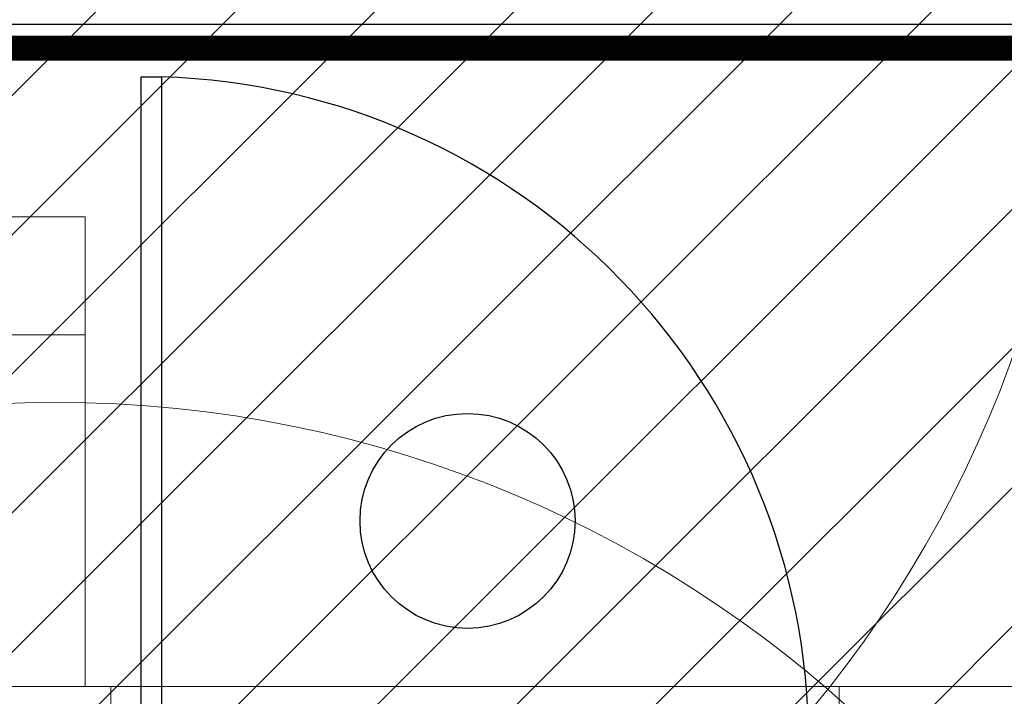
# Model space of a CAD drawing. Header units: millimetres. Extents: x -226731 to 126254, y -16359 to 60195.
# Tile 71 of 256: x -162867 to -161617, y 18782 to 19642. Entities that reach past the tile are written whole.
import ezdxf
from ezdxf.lldxf.tags import DXFTag

# ---------------------------------------------------------------- set-up
doc = ezdxf.new("R2010")
doc.units = ezdxf.units.MM
doc.header["$LTSCALE"] = 0.1
doc.header["$MEASUREMENT"] = 0
doc.linetypes.add('CENTER', pattern=[2, 1.25, -0.25, 0.25, -0.25])
doc.linetypes.add('CONTINOUS', pattern=[0, 0, 0])
doc.layers.get('0').update_dxf_attribs({"lineweight": 5})
for name, color, linetype, lineweight in [('-P-Text', 7, 'Continuous', 18), ('0_CCE_ FF_SIDE WALL SPRINKLER', 6, 'Continuous', 0), ('0_CCE_FF_100 DIA PIPE', 11, 'Continuous', 0), ('DIM', 142, 'Continuous', 9), ('HATCH', 9, 'Continuous', 0), ('SPRINKLER COVERAGE AREA', 1, 'Continuous', 9), ('WALLS', 1, 'Continuous', 5)]:
    doc.layers.add(name, color=color, linetype=linetype, lineweight=lineweight)
for name, color, linetype in [('0_CCE_PL Domestic pipe', 5, 'DOMESTIC_LINE'), ('Door', 5, 'Continuous'), ('FIRE FIGHTING SERVICES', 5, 'Continuous'), ('NPC-P-Waste Water Pipe', 5, 'Continuous')]:
    doc.layers.add(name, color=color, linetype=linetype)
doc.styles.add('ARIAL', font='arial.ttf')
doc.styles.add('romance', font='romans.shx', dxfattribs={"width": 0.8})
tags = doc.linetypes.add('DASH', pattern=[0.35, 0.25, -0.1]).pattern_tags.tags
tags[6:7] = [DXFTag(74, 4), DXFTag(75, 0), DXFTag(340, '0'), DXFTag(46, 1.0), DXFTag(50, 0.0), DXFTag(44, 0.0), DXFTag(45, 0.0)]
tags[4:5] = [DXFTag(74, 4), DXFTag(75, 0), DXFTag(340, '0'), DXFTag(46, 1.0), DXFTag(50, 0.0), DXFTag(44, 0.0), DXFTag(45, 0.0)]
doc.linetypes.add('DOMESTIC_LINE', pattern='A,0.5,-0.2,["DWS",ARIAL,S=0.1,R=0,X=-0.1,Y=-0.05],-0.25', length=0.95)

# ---------------------------------------------------------------- blocks, each defined once
blk = doc.blocks.new('d900')
at = {"color": 8}
blk.add_lwpolyline([(37.5, 75), (37.5, 900), (62.5, 900), (62.5, 75)], close=True, dxfattribs=at)
for points in [[(0, 0), (0, 75), (37.5, 75), (37.5, 50), (50, 50), (50, 0), (0, 0)], [(900, 0), (900, 75), (862.5, 75), (862.5, 50), (850, 50), (850, 0), (900, 0)]]:
    blk.add_lwpolyline(points, dxfattribs=at)
blk.add_arc((36.8, 74.7), 825.7, 0.0189, 88.2183, dxfattribs=at)
blk = doc.blocks.new('A$C643D7E06')
at = {"layer": '0_CCE_PL Domestic pipe', "color": 30, "linetype": 'CONTINOUS', "lineweight": -3, "ltscale": 150, "true_color": 0xf8991e}
blk.add_line((7049.8, 8936, 0), (1670.9, 8936, 0), dxfattribs=at)
blk = doc.blocks.new('A$C67E6678E')
at = {"layer": 'NPC-P-Waste Water Pipe', "true_color": 0xcd6928}
h = blk.add_hatch(dxfattribs=at)
h.set_pattern_fill('ANSI31', color=32, scale=1000)
h.set_pattern_definition([(45, (164851.16, -10699.63), (-88.38835, 88.38835), [])])
h.paths.add_polyline_path([(10643.2, 4336.7), (6342.1, 4336.7), (6342.1, 4814.1), (5642.5, 4814.1), (5642.5, 4508.5), (2241, 4508.5), (2241, 4950), (1634.9, 4950), (1634.9, 6045.3), (842.5, 6045.3), (842.5, 10025), (10643.2, 10025)])
at = {"layer": '-P-Text', "color": 0, "linetype": 'Continuous', "insert": (1909.8, 9561.1, 0), "char_height": 200, "width": 2435.176, "attachment_point": 1, "style": 'romance'}
blk.add_mtext('{\\fArial|b0|i0|c0|p34;250MM RAISED AREA\\PFROM SLAB LEVEL}', dxfattribs=at)
blk = doc.blocks.new('A$C2AD535C3')
at = {"layer": 'SPRINKLER COVERAGE AREA', "color": 1}
blk.add_circle((0, 0), 2500, dxfattribs=at)
blk = doc.blocks.new('G$C3584CA52')
at = {"layer": '0_CCE_FF_100 DIA PIPE', "color": 1, "linetype": 'CENTER', "ltscale": 5, "const_width": 32}
blk.add_lwpolyline([(0, -1615), (8045.9, -1615)], dxfattribs=at)
at = {"layer": '0_CCE_ FF_SIDE WALL SPRINKLER', "color": 240, "xscale": -0.6, "yscale": 0.6, "zscale": 0.6}
for p in [(0, -1500), (196.9, -3565)]:
    blk.add_blockref('A$C2AD535C3', p, dxfattribs=at)

msp = doc.modelspace()

# ---------------------------------------------------------------- linework, layer by layer
at = {"layer": 'DIM', "color": 8}
msp.add_line((-163983.8, 19241.2), (-162783.8, 19241.2), dxfattribs=at)
msp.add_lwpolyline([(-163983.8, 19391.2), (-162783.8, 19391.2), (-162783.8, 18794.5), (-163983.8, 18794.5)], close=True, dxfattribs=at)
at = {"layer": 'Door', "color": 8}
msp.add_circle((-162298.4, 19004.9), 136.5, dxfattribs=at)
at = {"layer": 'HATCH', "color": 8, "linetype": 'DASH', "ltscale": 100}
msp.add_line((-162751.3, 18794.5), (-161826.7, 18794.5), dxfattribs=at)
at = {"layer": 'WALLS', "color": 8, "ltscale": 1.2}
msp.add_lwpolyline([(-163983.7, 10699.6), (-163983.7, 16594.9), (-162635.2, 16594.9), (-162635.2, 15774.6), (-163216.3, 15774.6), (-163216.3, 15624.6), (-162635.2, 15624.6), (-162635.2, 15033.1), (-162485.2, 15033.1), (-162485.2, 15083.1), (-162390.1, 15083.1), (-162390.1, 15233.1), (-162485.2, 15233.1), (-162485.2, 16744.9), (-163983.7, 16744.9), (-163983.7, 18644.5), (-162751.3, 18644.5), (-162751.3, 18794.5), (-163983.7, 18794.5), (-163983.7, 20724.6)], dxfattribs=at)
msp.add_lwpolyline([(-157183.7, 18794.5), (-161826.7, 18794.5), (-161826.7, 18644.5), (-157183.7, 18644.5)], close=True, dxfattribs=at)

# ---------------------------------------------------------------- block references
at = {"layer": '0_CCE_PL Domestic pipe', "color": 0}
msp.add_blockref('A$C643D7E06', (-164851.2, 10699.6), dxfattribs=at)
at = {"layer": 'Door', "color": 8, "xscale": 1.02738497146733, "yscale": 1.02738497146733, "zscale": 1.02738497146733, "rotation": 359.9999521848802}
msp.add_blockref('d900', (-162751.3, 18644.5), dxfattribs=at)
at = {"layer": 'FIRE FIGHTING SERVICES'}
msp.add_blockref('G$C3584CA52', (-163018.3, 21220.5), dxfattribs=at)
at = {"layer": 'NPC-P-Waste Water Pipe', "color": 0}
msp.add_blockref('A$C67E6678E', (-164851.2, 10699.6), dxfattribs=at)

doc.saveas('drawing.dxf')
